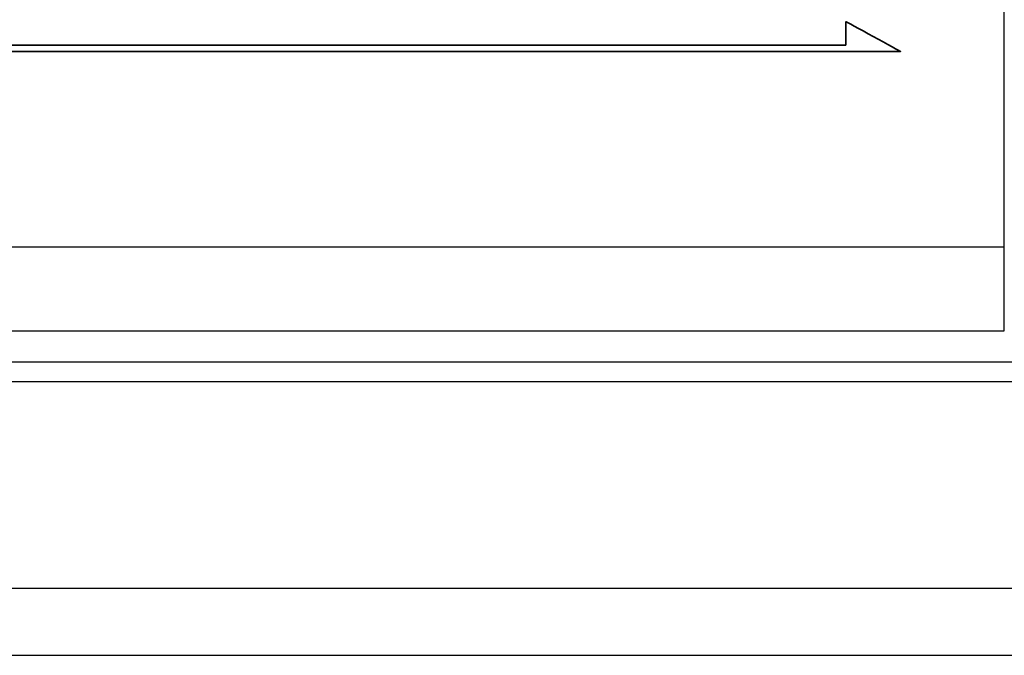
# Model space of a CAD drawing. Header units: millimetres. Extents: x 8 to 314, y 87 to 183.
# Tile 25 of 38: x 238 to 256, y 103 to 115. Entities that reach past the tile are written whole.
import ezdxf

# ---------------------------------------------------------------- set-up
doc = ezdxf.new("R2010")
doc.units = ezdxf.units.MM
doc.header["$LTSCALE"] = 0.15
for name, color, linetype in [('DIM', 4, 'CONTINUOUS'), ('layer 1', 7, 'CONTINUOUS'), ('OUT', 3, 'CONTINUOUS')]:
    doc.layers.add(name, color=color, linetype=linetype)

# ---------------------------------------------------------------- blocks, each defined once
blk = doc.blocks.new('TBI MOTION logo(完整正式版)')
at = {"layer": 'layer 1', "color": 22, "lineweight": 35}
blk.add_open_spline([(75.90875, -9.47875), (75.90875, -9.47875), (75.90875, -12.28625), (75.90875, -12.28625), (75.90875, -12.28625), (75.90875, -12.28625), (75.90875, -12.47875), (75.90875, -12.47875), (75.90875, -12.47875), (75.90875, -12.47875), (75.71625, -12.47875), (75.71625, -12.47875), (75.71625, -12.47875), (75.71625, -12.47875), (-88.32875, -12.47875), (-88.32875, -12.47875), (-88.32875, -12.47875), (-88.32875, -12.47875), (-88.32875, -13.29375), (-88.32875, -13.29375), (-88.32875, -13.29375), (-88.32875, -13.29375), (82.89125, -13.29375), (82.89125, -13.29375), (82.89125, -13.29375), (82.89125, -13.29375), (75.90875, -9.47875), (75.90875, -9.47875)], degree=3, knots=[0, 0, 0, 0, 0.142857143, 0.142857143, 0.142857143, 0.142857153, 0.285714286, 0.285714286, 0.285714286, 0.285714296, 0.428571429, 0.428571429, 0.428571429, 0.428571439, 0.571428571, 0.571428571, 0.571428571, 0.571428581, 0.714285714, 0.714285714, 0.714285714, 0.714285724, 0.857142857, 0.857142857, 0.857142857, 0.857142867, 1, 1, 1, 1], dxfattribs=at)

msp = doc.modelspace()

# ---------------------------------------------------------------- linework, layer by layer
at = {"layer": 'OUT', "color": 0}
for p, q in [((255.571, 109.11), (255.571, 136.31)), ((220.371, 110.61), (255.571, 110.61)), ((220.371, 109.11), (255.571, 109.11)), ((165.546, 108.557), (313.971, 108.557)), ((165.491, 108.203), (313.971, 108.203)), ((164.369, 104.51), (313.971, 104.51)), ((127.971, 103.31), (313.971, 103.31))]:
    msp.add_line(p, q, dxfattribs=at)

# ---------------------------------------------------------------- block references
at = {"layer": 'DIM', "color": 7, "xscale": 0.1404528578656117, "yscale": 0.1404528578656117, "zscale": 0.1404528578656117}
msp.add_blockref('TBI MOTION logo(完整正式版)', (242.075, 115.968), dxfattribs=at)

doc.saveas('drawing.dxf')
